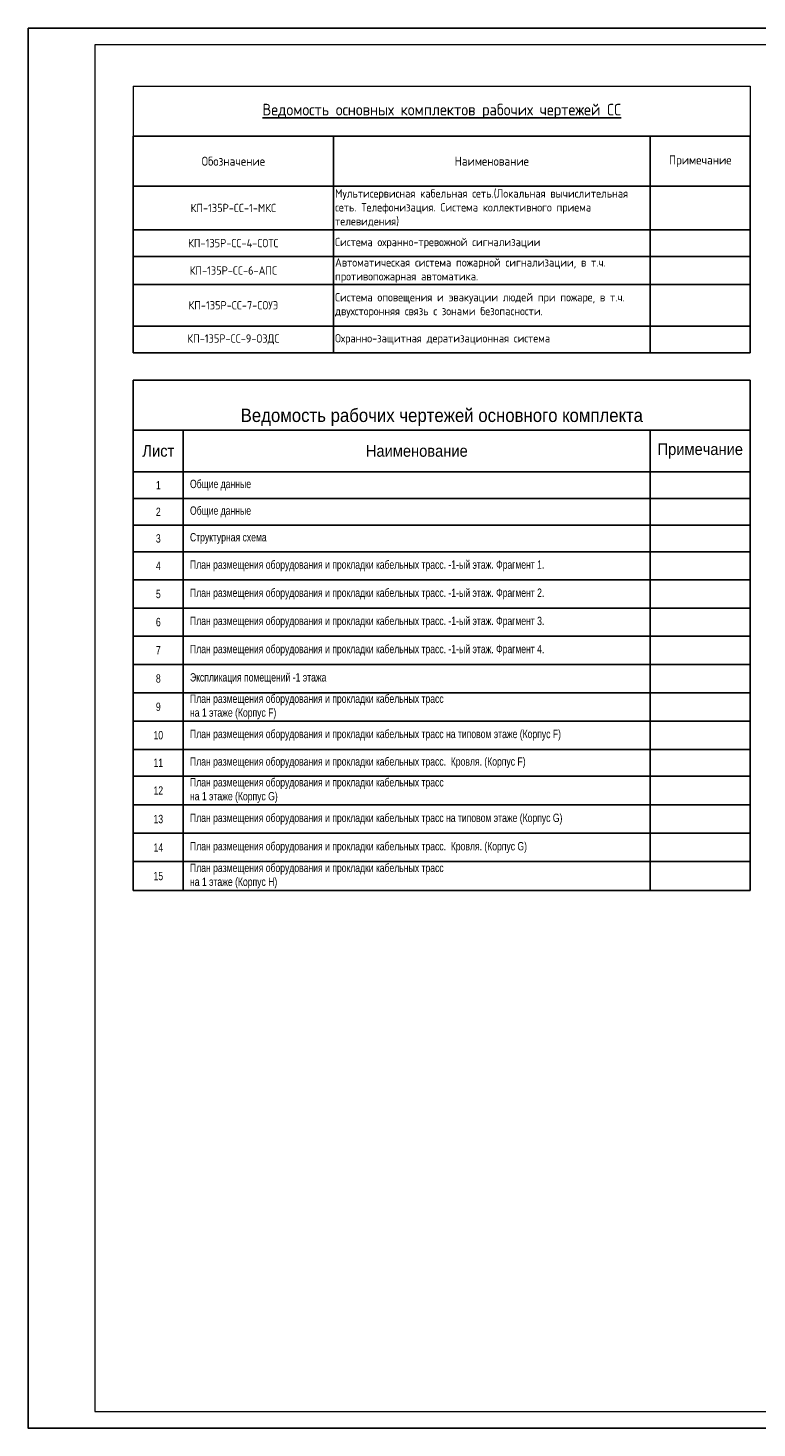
# Model space of a CAD drawing. Header units: millimetres. Extents: x -135639 to 224623, y -383017 to -59102.
# Tile 1 of 256: x -135639 to -113781, y -126192 to -84192. Entities that reach past the tile are written whole.
import ezdxf

# ---------------------------------------------------------------- set-up
doc = ezdxf.new("R2010")
doc.units = ezdxf.units.MM
doc.layers.get('Defpoints').update_dxf_attribs({"color": 252})
doc.layers.add('Рамка', color=7, linetype='Continuous', lineweight=18)
doc.styles.add('Arial', font='arial.ttf', dxfattribs={"width": 0.9, "height": 700})
doc.styles.add('Arial Narrow', font='ARIALN.TTF', dxfattribs={"width": 0.9, "height": 600})
doc.styles.get("Standard").update_dxf_attribs({"font": 'isocpeur.ttf', "width": 0.9})

# ---------------------------------------------------------------- blocks, each defined once
blk = doc.blocks.new('*T4691')
at = {"color": 0, "linetype": 'ByBlock', "lineweight": -2, "transparency": 16777216}
for p, q in [((0, 0), (18500, 0)), ((0, 0), (0, -1500)), ((18500, 0), (18500, -1500)), ((0, -1500), (18500, -1500)), ((1500, -3549), (1500, -4349)), ((15500, -3549), (15500, -4349)), ((1500, -5149), (1500, -5993)), ((0, -7681), (1500, -7681)), ((0, -8525), (1500, -8525)), ((0, -9376), (1500, -9376)), ((0, -10226), (1500, -10226)), ((0, -11077), (1500, -11077)), ((0, -11877), (1500, -11877)), ((0, -12743), (1500, -12743)), ((0, -13594), (1500, -13594)), ((0, -14444), (1500, -14444)), ((0, -15311), (15500, -15311))]:
    blk.add_line(p, q, dxfattribs=at)
at = {"color": 0, "lineweight": -2, "transparency": 16777216}
for p, q in [((0, -1500), (0, -15311)), ((1500, -1500), (1500, -3549)), ((15500, -1500), (15500, -3549)), ((18500, -1500), (18500, -15311)), ((0, -2749), (18500, -2749)), ((0, -3549), (18500, -3549)), ((0, -4349), (18500, -4349)), ((1500, -4349), (1500, -5149)), ((15500, -4349), (15500, -15311)), ((0, -5149), (18500, -5149)), ((0, -5993), (18500, -5993)), ((1500, -5993), (1500, -15311)), ((0, -6837), (18500, -6837)), ((1500, -7681), (18500, -7681)), ((1500, -8525), (18500, -8525)), ((1500, -9376), (18500, -9376)), ((1500, -10226), (18500, -10226)), ((1500, -11077), (18500, -11077)), ((1500, -11877), (18500, -11877)), ((1500, -12743), (18500, -12743)), ((1500, -13594), (18500, -13594)), ((1500, -14444), (18500, -14444)), ((15500, -15311), (18500, -15311))]:
    blk.add_line(p, q, dxfattribs=at)
at = {"color": 0, "transparency": 16777216}
for s, insert, char_height, width, attachment_point, style in [('Ведомость рабочих чертежей основного комплекта', (9250, -1375), 400, 18440, 8, 'Arial'), ('Лист', (750, -2124), 350, 1400, 5, 'Arial'), ('Наименование', (8500, -2124), 350, 13600, 5, 'Arial'), ('Примечание', (17000, -2124), 350, 2900, 5, 'Arial'), ('1', (750, -3149), 250, 1400, 5, 'Arial Narrow'), ('Общие данные ', (1700, -3149), 250, 13600, 4, 'Arial Narrow'), ('Общие данные ', (1700, -3949), 250, 13600, 4, 'Arial Narrow'), ('2', (750, -3949), 250, 1400, 5, 'Arial Narrow'), ('3', (750, -4749), 250, 1400, 5, 'Arial Narrow'), ('{\\C256;Структурная схема }', (1700, -4749), 250, 13600, 4, 'Arial Narrow'), ('4', (750, -5571), 250, 1400, 5, 'Arial Narrow'), ('{\\C256;План размещения оборудования и прокладки кабельных трасс. -1-ый этаж. Фрагмент 1.}', (1700, -5571), 250, 13600, 4, 'Arial Narrow'), ('5', (750, -6415), 250, 1400, 5, 'Arial Narrow'), ('{\\C256;План размещения оборудования и прокладки кабельных трасс. -1-ый этаж. Фрагмент 2.}', (1700, -6415), 250, 13600, 4, 'Arial Narrow'), ('6', (750, -7259), 250, 1400, 5, 'Arial Narrow'), ('{\\C256;План размещения оборудования и прокладки кабельных трасс. -1-ый этаж. Фрагмент 3.}', (1700, -7259), 250, 13600, 4, 'Arial Narrow'), ('7', (750, -8103), 250, 1400, 5, 'Arial Narrow'), ('{\\C256;План размещения оборудования и прокладки кабельных трасс. -1-ый этаж. Фрагмент 4.}', (1700, -8103), 250, 13600, 4, 'Arial Narrow'), ('8', (750, -8951), 250, 1400, 5, 'Arial Narrow'), ('{\\C256;Экспликация помещений -1 этажа}', (1700, -8951), 250, 13600, 4, 'Arial Narrow'), ('9', (750, -9801), 250, 1400, 5, 'Arial Narrow'), ('{\\C256;План размещения оборудования и прокладки кабельных трасс \\Pна 1 этаже (Корпус F)}', (1700, -9801), 250, 13600, 4, 'Arial Narrow'), ('10', (750, -10651), 250, 1400, 5, 'Arial Narrow'), ('{\\C256;План размещения оборудования и прокладки кабельных трасс на типовом этаже (Корпус F)}', (1700, -10651), 250, 13600, 4, 'Arial Narrow'), ('11', (750, -11477), 250, 1400, 5, 'Arial Narrow'), ('{\\C256;План размещения оборудования и прокладки кабельных трасс.  Кровля. (Корпус F)}', (1700, -11477), 250, 13600, 4, 'Arial Narrow'), ('12', (750, -12310), 250, 1400, 5, 'Arial Narrow'), ('{\\C256;План размещения оборудования и прокладки кабельных трасс \\Pна 1 этаже (Корпус G)}', (1700, -12310), 250, 13600, 4, 'Arial Narrow'), ('13', (750, -13168), 250, 1400, 5, 'Arial Narrow'), ('{\\C256;План размещения оборудования и прокладки кабельных трасс на типовом этаже (Корпус G)}', (1700, -13168), 250, 13600, 4, 'Arial Narrow'), ('{\\C256;План размещения оборудования и прокладки кабельных трасс.  Кровля. (Корпус G)}', (1700, -14019), 250, 13600, 4, 'Arial Narrow'), ('14', (750, -14019), 250, 1400, 5, 'Arial Narrow'), ('{\\C256;План размещения оборудования и прокладки кабельных трасс \\Pна 1 этаже (Корпус H)}', (1700, -14877), 250, 13600, 4, 'Arial Narrow'), ('15', (750, -14877), 250, 1400, 5, 'Arial Narrow')]:
    blk.add_mtext(s, dxfattribs=dict(at, insert=insert, char_height=char_height, width=width, attachment_point=attachment_point, style=style))
blk = doc.blocks.new('*T4692')
at = {"color": 0, "lineweight": -2, "transparency": 16777216}
for p, q in [((0, -1500), (6000, -1500)), ((0, -1500), (0, -3000)), ((6000, -1500), (6000, -3000)), ((15500, -1500), (15500, -3000)), ((18500, -1500), (18500, -7995)), ((0, -3000), (18500, -3000)), ((15500, -4308), (18500, -4308)), ((15500, -5108), (18500, -5108)), ((15500, -5950), (18500, -5950)), ((15500, -7195), (18500, -7195)), ((15500, -7995), (18500, -7995))]:
    blk.add_line(p, q, dxfattribs=at)
at = {"color": 0, "linetype": 'ByBlock', "lineweight": -2, "transparency": 16777216}
for p, q in [((6000, -1500), (18500, -1500)), ((0, -3000), (0, -7995)), ((6000, -3000), (6000, -7995)), ((15500, -3000), (15500, -7995)), ((0, -4308), (15500, -4308)), ((0, -5108), (15500, -5108)), ((0, -5950), (15500, -5950)), ((0, -7195), (15500, -7195)), ((0, -7995), (15500, -7995))]:
    blk.add_line(p, q, dxfattribs=at)
at = {"layer": 'Defpoints', "color": 8, "linetype": 'ByBlock', "lineweight": 0, "transparency": 16777216}
for p, q in [((0, 0), (18500, 0)), ((0, 0), (0, -1500)), ((18500, 0), (18500, -1500))]:
    blk.add_line(p, q, dxfattribs=at)
at = {"color": 0, "transparency": 16777216}
for s, insert, char_height, width, attachment_point in [('{\\L\\C256;Ведомость основных комплектов рабочих чертежей СС}', (9250, -750), 350, 18440, 5), ('Обозначение', (3000, -2250), 270, 5900, 5), ('Наименование', (10750, -2250), 270, 9100, 5), ('Примечание', (17000, -2250), 270, 2900, 5), ('Мультисервисная кабельная сеть.(Локальная вычислительная сеть. Телефонизация. Система коллективного приема телевидения)', (6050, -3654), 250, 9400, 4), ('КП-135Р-СС-1-МКС', (3000, -3654), 250, 5900, 5), ('КП-135Р-СС-4-СОТС ', (3000, -4708), 250, 5900, 5), ('Система охранно-тревожной сигнализации', (6050, -4708), 250, 9400, 4), ('КП-135Р-СС-6-АПС', (3000, -5529), 250, 5900, 5), ('Автоматическая система пожарной сигнализации, в т.ч. противопожарная автоматика.', (6050, -5529), 250, 9400, 4), ('Система оповещения и эвакуации людей при пожаре, в т.ч. двухсторонняя связь с зонами безопасности.', (6050, -6572), 250, 9400, 4), ('КП-135Р-СС-7-СОУЭ', (3000, -6572), 250, 5900, 5), ('КП-135Р-СС-9-ОЗДС ', (3000, -7595), 250, 5900, 5), ('Охранно-защитная дератизационная система', (6050, -7595), 250, 9400, 4)]:
    blk.add_mtext(s, dxfattribs=dict(at, insert=insert, char_height=char_height, width=width, attachment_point=attachment_point))

msp = doc.modelspace()

# ---------------------------------------------------------------- linework, layer by layer
at = {"layer": 'Defpoints', "color": 4}
msp.add_lwpolyline([(-135639, -84192), (-76239, -84192), (-76239, -126192), (-135639, -126192)], close=True, dxfattribs=at)
at = {"layer": 'Рамка'}
msp.add_lwpolyline([(-133639, -125692), (-76739, -125692), (-76739, -84692), (-133639, -84692)], close=True, dxfattribs=at)

# ---------------------------------------------------------------- block references
for name, p in [('*T4692', (-132482, -85938)), ('*T4691', (-132482, -94757))]:
    msp.add_blockref(name, p)

doc.saveas('drawing.dxf')
